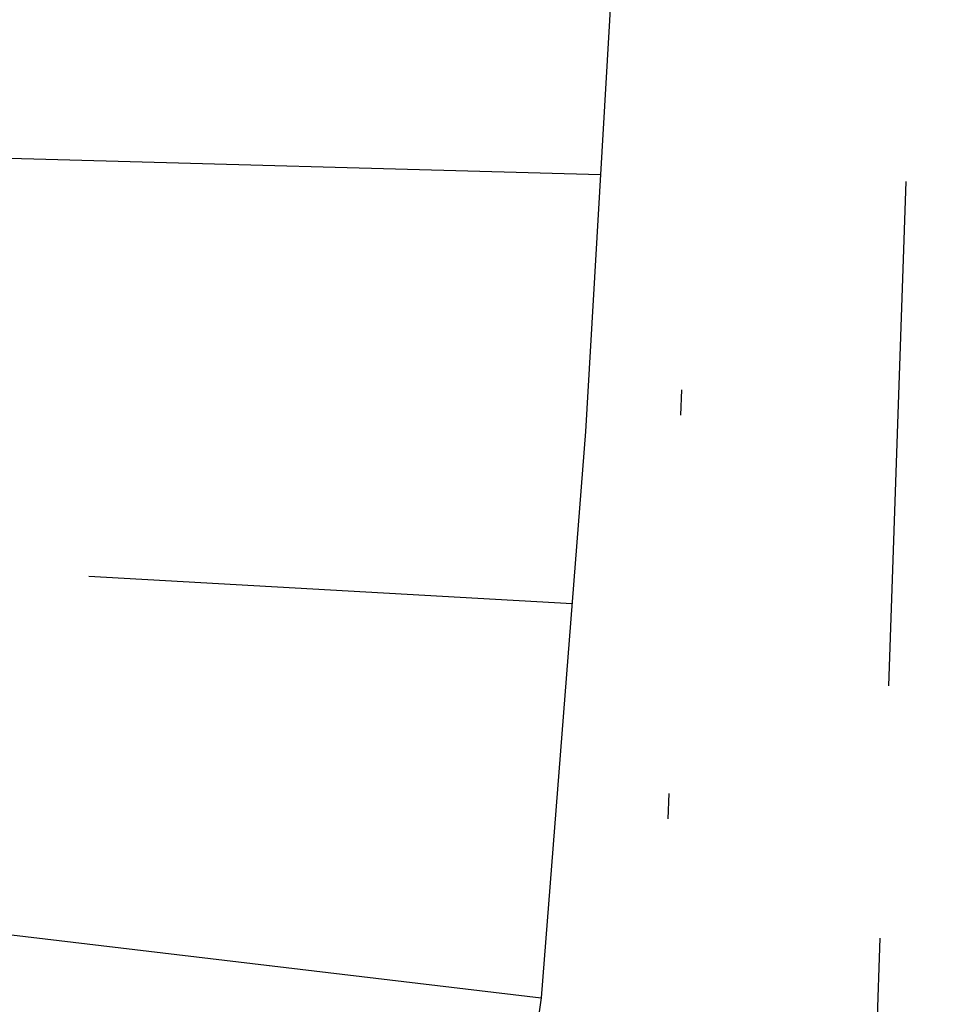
# Model space of a CAD drawing. Extents: x 446224 to 446791, y 446199 to 447379.
# Tile 93 of 113: x 446364.27 to 446367.99, y 447169.04 to 447172.94. Entities that reach past the tile are written whole.
import ezdxf

# ---------------------------------------------------------------- set-up
doc = ezdxf.new("R2010")
doc.units = 0
doc.header["$LTSCALE"] = 2
doc.header["$MEASUREMENT"] = 0
for name, pattern in [('AUSGEZOGEN', [0]), ('GESTRICH-X2', [1.5, 1, -0.5]), ('GETRENNTX3', [3.25, 1, -0.75, 0, -0.75, 0, -0.75])]:
    doc.linetypes.add(name, pattern=pattern)
for name, color, linetype in [('BOESCHG', 250, 'AUSGEZOGEN'), ('DB-Autohof', 15, 'CONTINUOUS'), ('STROMLTG', 4, 'AUSGEZOGEN'), ('TELEKOM', 4, 'GETRENNTX3')]:
    doc.layers.add(name, color=color, linetype=linetype)

msp = doc.modelspace()

# ---------------------------------------------------------------- linework, layer by layer
at = {"layer": 'BOESCHG'}
msp.add_lwpolyline([(446482.7459, 447140.5546, 0.000007), (446485.0918, 447124.3992, 0.000282)], format="xyb", dxfattribs=at)
at = {"layer": 'DB-Autohof', "linetype": 'Continuous'}
for p, q in [((446366.7449, 447175.2555), (446366.5153, 447171.3119)), ((446366.5745, 447172.3296), (446362.6748, 447172.4367)), ((446366.5153, 447171.3119), (446366.3402, 447169.0678)), ((446366.462, 447170.6287), (446364.5474, 447170.7375)), ((446362.4642, 447169.5276), (446366.3402, 447169.0678))]:
    msp.add_line(p, q, dxfattribs=at)
msp.add_arc((446361.9813, 447169.578), 4.3887, 171.1715, 353.3237, dxfattribs=at)
at = {"layer": 'STROMLTG', "linetype": 'GESTRICH-X2', "flags": 128}
msp.add_lwpolyline([(446351.8182, 447143.2282), (446359.2943, 447157.4319), (446359.9122, 447158.8522), (446363.7429, 447160.2726), (446365.9055, 447162.3106), (446367.5736, 447166.1394), (446367.8208, 447173.303), (446367.8826, 447183.4926), (446367.7081, 447192.9253), (446366.7856, 447206.8526), (446364.7658, 447221.5723), (446361.5986, 447245.2087), (446357.9613, 447269.4423), (446355.6616, 447280.3192), (446351.7842, 447291.7884), (446347.1733, 447303.5718), (446339.1771, 447323.7602), (446337.4953, 447327.2817), (446333.7065, 447333.8728)], dxfattribs=at)
at = {"layer": 'TELEKOM'}
msp.add_line((446367.2155, 447181.6717), (446366.8022, 447168.5086), dxfattribs=at)

doc.saveas('drawing.dxf')
